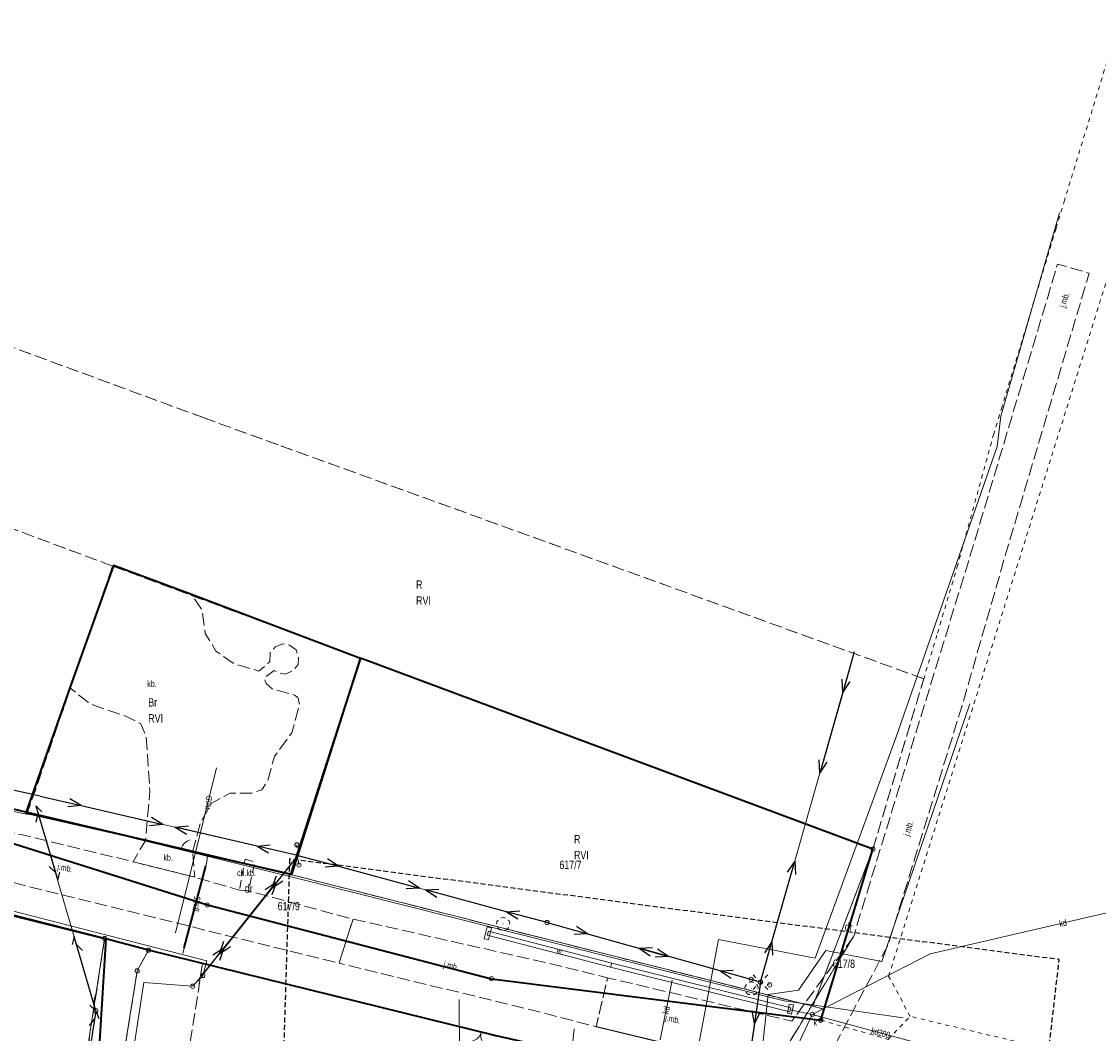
# Model space of a CAD drawing. Header units: metres. Extents: x 6590050 to 6616701, y 5542928 to 5566958.
# Tile 38 of 48: x 6598687 to 6598816, y 5546948 to 5547069. Entities that reach past the tile are written whole.
import ezdxf
from ezdxf.enums import TextEntityAlignment as Align

# ---------------------------------------------------------------- set-up
doc = ezdxf.new("R2010")
doc.units = ezdxf.units.M
doc.header["$MEASUREMENT"] = 0
for name, pattern in [('1.0_0.5', [1.5, 1, -0.5]), ('1.5_0.5', [2, 1.5, -0.5]), ('2', [0.9, 0.6, -0.3]), ('219-500', [0]), ('egba01_500', [0]), ('egkk-500', [2, 1.5, -0.5]), ('egug-500', [1, 0.5, -0.5]), ('otob_500', [0]), ('otof_500', [0]), ('suep_nn_500', [0]), ('supp_500', [1, 0.5, -0.5]), ('sutp_500', [0])]:
    doc.linetypes.add(name, pattern=pattern)
doc.layers.get('0').update_dxf_attribs({"color": 2, "linetype": 'CONTINUOUS', "lineweight": 5})
for name, color, linetype in [('202-punkt graniczny', 7, 'CONTINUOUS'), ('203-punkt graniczny', 7, 'CONTINUOUS'), ('209-oznaczenie konturu klasyfikacyjnego', 7, 'CONTINUOUS'), ('210-oznaczenie konturu użytku gruntowego', 7, 'CONTINUOUS'), ('211-numer działki ewidencyjnej', 7, 'CONTINUOUS'), ('217-kontur klasyfikacyjny', 7, 'CONTINUOUS'), ('218-kontur użytku gruntowego', 7, 'CONTINUOUS'), ('219-działka ewidencyjna', 7, 'CONTINUOUS'), ('brama', 7, 'CONTINUOUS'), ('chodnik', 7, 'CONTINUOUS'), ('chodnik-Atr17', 7, 'CONTINUOUS'), ('drzewo liściaste', 7, 'CONTINUOUS'), ('furtka', 7, 'CONTINUOUS'), ('Granica arkusza mapy', 7, 'CONTINUOUS'), ('jezdnia', 7, 'CONTINUOUS'), ('jezdnia-Atr17', 7, 'CONTINUOUS'), ('krawężnik', 7, 'CONTINUOUS'), ('latarnia', 7, 'CONTINUOUS'), ('obszar utwardzony', 7, 'CONTINUOUS'), ('obszar utwardzony-Atr17', 7, 'CONTINUOUS'), ('obudowa ochronna przewodu', 7, 'CONTINUOUS'), ('ogrodzenie trwałe', 7, 'CONTINUOUS'), ('przewód elektroenergetyczny niskiego napięcia', 7, 'CONTINUOUS'), ('przewód elektroenergetyczny podziemny', 7, 'CONTINUOUS'), ('przewód gazowy', 7, 'CONTINUOUS'), ('przewód gazowy-Atr1', 7, 'CONTINUOUS'), ('przewód kanalizacyjny', 7, 'CONTINUOUS'), ('przewód kanalizacyjny-Atr1', 7, 'CONTINUOUS'), ('przewód telekomunikacyjny napowietrzny', 7, 'CONTINUOUS'), ('przewód telekomunikacyjny podziemny', 7, 'CONTINUOUS'), ('przewód wodociągowy', 7, 'CONTINUOUS'), ('przewód wodociągowy-Atr1', 7, 'CONTINUOUS'), ('rów przydrożny (linia)', 7, 'CONTINUOUS'), ('rów przydrożny (linia)-Atr17', 7, 'CONTINUOUS'), ('studnia kanalizacyjna', 7, 'CONTINUOUS'), ('studnia kanalizacyjna-Atr17', 7, 'CONTINUOUS'), ('słup przewodów napowietrznych', 7, 'CONTINUOUS'), ('Zakres', 7, 'CONTINUOUS'), ('ściana oporowa (linia)', 7, 'CONTINUOUS')]:
    doc.layers.add(name, color=color, linetype=linetype)
doc.styles.get("Standard").update_dxf_attribs({"font": 'Working1250', "width": 0.75})
doc.linetypes.add('902-500', pattern='A,3.75,0,[1,ksztalty.shx,S=0.5,R=0,X=0,Y=0],3.75', length=7.5)
doc.linetypes.add('otdn_500_short', pattern='A,2.5,0,[21,ksztalty.shx,S=0.5,R=0,X=-1,Y=0],0.5', length=3)

# ---------------------------------------------------------------- blocks, each defined once
blk = doc.blocks.new('203')
at = {"linetype": 'Continuous', "lineweight": 0}
h = blk.add_hatch(color=0, dxfattribs=at)
edge = h.paths.add_edge_path()
edge.add_arc((0, 0), 0.045, 0, 360)
blk = doc.blocks.new('202')
at = {"color": 0, "linetype": 'Continuous', "lineweight": 0}
blk.add_circle((0, 0), 0.25, dxfattribs=at)
blk = doc.blocks.new('OP021')
at = {"linetype": 'Continuous', "lineweight": 13}
h = blk.add_hatch(color=0, dxfattribs=at)
edge = h.paths.add_edge_path()
edge.add_arc((0, 0), 0.05, 0, 360)
at = {"color": 0, "linetype": 'Continuous', "lineweight": 13}
for centre, start, end in [((-0.38, 0.124), 121.308, 202.548), ((0, 0.4), 49.272, 130.728), ((0.38, 0.124), 337.452, 58.692), ((-0.235, -0.324), 193.221, 274.871), ((0.235, -0.324), 265.129, 346.779)]:
    blk.add_arc(centre, 0.4, start, end, dxfattribs=at)
blk = doc.blocks.new('US15')
at = {"color": 0, "linetype": 'Continuous', "lineweight": 13}
blk.add_circle((0, 0), 0.25, dxfattribs=at)
blk = doc.blocks.new('SM01')
at = {"color": 0, "linetype": 'Continuous', "lineweight": 13}
for p, q in [((-0.53, 0.531), (-0.883, 0.884)), ((0.531, 0.531), (0.884, 0.884)), ((-0.53, -0.53), (-0.883, -0.883)), ((0.531, -0.53), (0.884, -0.883))]:
    blk.add_line(p, q, dxfattribs=at)
blk.add_circle((0, 0), 0.25, dxfattribs=at)
blk = doc.blocks.new('OK02')
at = {"color": 0, "linetype": 'Continuous', "lineweight": 0}
for centre, start, end in [((-1.5, 0), 0, 60), ((1.5, 0), 120, 180)]:
    blk.add_arc(centre, 1.5, start, end, dxfattribs=at)
blk = doc.blocks.new('SM05')
at = {"color": 0, "linetype": 'Continuous', "lineweight": 13}
blk.add_circle((0, 0), 0.25, dxfattribs=at)
blk = doc.blocks.new('SUEP1')
at = {"color": 0, "linetype": 'Continuous'}
for p, q in [((0, 0), (5, 0)), ((5, 0), (3.5, 0.5)), ((5, 0), (3.5, -0.5)), ((5, 0), (15, 0)), ((15, 0), (13.5, 0.5)), ((15, 0), (13.5, -0.5))]:
    blk.add_line(p, q, dxfattribs=at)
blk = doc.blocks.new('SUTP')
at = {"color": 0, "linetype": 'Continuous'}
for p, q in [((0, 0), (0.866, 0.5)), ((0, 0), (9.232, 0)), ((1.866, -0.5), (1, 0)), ((7.366, -0.5), (8.232, 0)), ((9.232, 0), (8.366, 0.5))]:
    blk.add_line(p, q, dxfattribs=at)
blk = doc.blocks.new('OK04')
at = {"color": 0, "linetype": 'Continuous', "lineweight": 0}
blk.add_arc((1.5, 0.001), 1.5, 120, 180, dxfattribs=at)

msp = doc.modelspace()

# ---------------------------------------------------------------- linework, layer by layer
at = {"layer": '217-kontur klasyfikacyjny', "color": 92, "linetype": 'egkk-500', "lineweight": 18, "flags": 128}
for points in [[(6598709.05, 5547021.52), (6598683.05, 5547031.11)], [(6598717.87, 5547018.32), (6598709.05, 5547021.52)], [(6598794.81, 5546990.43), (6598717.87, 5547018.32)], [(6598698.13, 5547003.87), (6598670.91, 5547014.02)], [(6598698.13, 5547003.87), (6598688.01, 5546974.48)], [(6598727.67, 5546992.87), (6598698.13, 5547003.87)], [(6598719.34, 5546967.09), (6598727.67, 5546992.87)], [(6598727.67, 5546992.87), (6598788.76, 5546970.11)], [(6598788.76, 5546970.11), (6598794.81, 5546990.43)], [(6598652.76, 5546982.79), (6598688.01, 5546974.48)], [(6598688.01, 5546974.48), (6598719.34, 5546967.09)], [(6598781.58, 5546951.38), (6598788.76, 5546970.11)], [(6598697.19, 5546959.46), (6598666.86, 5546967.19)], [(6598719.34, 5546967.09), (6598781.58, 5546951.38)], [(6598693.61, 5546936.29), (6598697.19, 5546959.46)], [(6598702.41, 5546958.08), (6598697.19, 5546959.46)], [(6598701.06, 5546955.6), (6598702.41, 5546958.08)], [(6598708.86, 5546956.49), (6598702.41, 5546958.08)], [(6598708.86, 5546956.49), (6598701, 5546906.02)], [(6598723.94, 5546952.76), (6598708.86, 5546956.49)], [(6598693.28, 5546907.14), (6598701.06, 5546955.6)], [(6598743.85, 5546947.84), (6598723.94, 5546952.76)]]:
    msp.add_lwpolyline(points, dxfattribs=at)
at = {"layer": '218-kontur użytku gruntowego', "color": 3, "linetype": 'egug-500', "lineweight": 18, "flags": 128}
for points in [[(6598818.12, 5547068.78), (6598811.6, 5547047.48)], [(6598811.6, 5547047.48), (6598810.59, 5547044.12)], [(6598810.59, 5547044.12), (6598804.15, 5547022.87)], [(6598790.63, 5546954.99), (6598816.74, 5547038.3)], [(6598709.05, 5547021.52), (6598683.05, 5547031.11)], [(6598804.15, 5547022.87), (6598803.16, 5547019.62)], [(6598717.87, 5547018.32), (6598709.05, 5547021.52)], [(6598803.16, 5547019.62), (6598798.87, 5547004.03)], [(6598794.81, 5546990.43), (6598717.87, 5547018.32)], [(6598698.13, 5547003.87), (6598670.91, 5547014.02)], [(6598698.13, 5547003.87), (6598688.01, 5546974.48)], [(6598727.67, 5546992.87), (6598698.13, 5547003.87)], [(6598798.87, 5547004.03), (6598796.39, 5546995.62)], [(6598796.39, 5546995.62), (6598794.81, 5546990.43)], [(6598719.34, 5546967.09), (6598727.67, 5546992.87)], [(6598727.67, 5546992.87), (6598788.76, 5546970.11)], [(6598788.76, 5546970.11), (6598794.81, 5546990.43)], [(6598652.76, 5546982.79), (6598688.01, 5546974.48)], [(6598652.08, 5546981.59), (6598709.43, 5546963.46)], [(6598688.01, 5546974.48), (6598719.34, 5546967.09)], [(6598781.58, 5546951.38), (6598788.76, 5546970.11)], [(6598782.93, 5546951.04), (6598788.76, 5546970.11)], [(6598697.19, 5546959.46), (6598666.86, 5546967.19)], [(6598719.34, 5546967.09), (6598781.58, 5546951.38)], [(6598709.43, 5546963.46), (6598743.31, 5546954.67)], [(6598693.61, 5546936.29), (6598697.19, 5546959.46)], [(6598702.41, 5546958.08), (6598697.19, 5546959.46)], [(6598701.06, 5546955.6), (6598702.41, 5546958.08)], [(6598708.86, 5546956.49), (6598702.41, 5546958.08)], [(6598708.86, 5546956.49), (6598701, 5546906.02)], [(6598723.94, 5546952.76), (6598708.86, 5546956.49)], [(6598693.28, 5546907.14), (6598701.06, 5546955.6)], [(6598743.31, 5546954.67), (6598782.54, 5546949.73)], [(6598793.21, 5546950.17), (6598790.63, 5546954.99)], [(6598743.85, 5546947.84), (6598723.94, 5546952.76)], [(6598782.93, 5546951.04), (6598781.58, 5546951.38)], [(6598782.54, 5546949.73), (6598782.93, 5546951.04)], [(6598790.58, 5546947.44), (6598793.21, 5546950.17)], [(6598886.41, 5546928.1), (6598793.21, 5546950.17)], [(6598782.54, 5546949.73), (6598790.58, 5546947.44)]]:
    msp.add_lwpolyline(points, dxfattribs=at)
at = {"layer": '219-działka ewidencyjna', "color": 7, "linetype": '219-500', "lineweight": 18, "flags": 128}
for points in [[(6598719.34, 5546967.09), (6598727.67, 5546992.87)], [(6598788.76, 5546970.11), (6598727.67, 5546992.87)], [(6598688.01, 5546974.48), (6598652.76, 5546982.79)], [(6598709.43, 5546963.46), (6598652.08, 5546981.59)], [(6598688.01, 5546974.48), (6598719.34, 5546967.09)], [(6598788.76, 5546970.11), (6598781.58, 5546951.38)], [(6598788.76, 5546970.11), (6598782.93, 5546951.04)], [(6598666.86, 5546967.19), (6598697.19, 5546959.46)], [(6598719.34, 5546967.09), (6598781.58, 5546951.38)], [(6598709.43, 5546963.46), (6598743.31, 5546954.67)], [(6598693.01, 5546932.44), (6598697.19, 5546959.46)], [(6598702.41, 5546958.08), (6598697.19, 5546959.46)], [(6598701.06, 5546955.6), (6598702.41, 5546958.08)], [(6598743.85, 5546947.84), (6598702.41, 5546958.08)], [(6598701.06, 5546955.6), (6598693.28, 5546907.14)], [(6598782.54, 5546949.73), (6598743.31, 5546954.67)], [(6598782.93, 5546951.04), (6598781.58, 5546951.38)], [(6598782.54, 5546949.73), (6598782.93, 5546951.04)]]:
    msp.add_lwpolyline(points, dxfattribs=at)
at = {"layer": 'brama', "color": 7, "linetype": 'otob_500', "lineweight": 18, "flags": 128}
msp.add_lwpolyline([(6598743.84, 5546947.77), (6598740.32, 5546948.77)], dxfattribs=at)
at = {"layer": 'chodnik', "color": 7, "linetype": '1.0_0.5', "lineweight": 18, "flags": 128}
msp.add_lwpolyline([(6598713.93, 5546968.93), (6598715.07, 5546968.58), (6598714.33, 5546965.13), (6598713.25, 5546965.24)], close=True, dxfattribs=at)
at = {"layer": 'furtka', "color": 7, "linetype": 'otof_500', "lineweight": 18, "flags": 128}
msp.add_lwpolyline([(6598706.33, 5546970.16), (6598707.68, 5546969.81)], dxfattribs=at)
at = {"layer": 'Granica arkusza mapy', "color": 94, "linetype": 'egba01_500', "lineweight": 35, "flags": 128}
for points in [[(6598402.93, 5546771.26), (6598402.84, 5546752.33), (6598403.44, 5546744.93), (6598408.45, 5546745), (6598413.22, 5546745.06), (6598419.79, 5546745.15), (6598425.35, 5546745.23), (6598425.3, 5546747.21), (6598436.6, 5546748.43), (6598448.95, 5546750.64), (6598448.82, 5546748.78), (6598484.58, 5546744.73), (6598484.65, 5546739.99), (6598503.16, 5546738.69), (6598556.26, 5546737.41), (6598559.51, 5546737.33), (6598580.22, 5546736.87), (6598619.46, 5546728.09), (6598625.21, 5546726.28), (6598631.8, 5546723.19), (6598657.76, 5546711.28), (6598659.55, 5546710.22), (6598660.11, 5546709.71), (6598663.17, 5546706.96), (6598665.59, 5546703.83), (6598673.26, 5546700.21), (6598673.4, 5546700.14), (6598686.51, 5546692.58), (6598686.67, 5546692.47), (6598699.74, 5546683.89), (6598700.06, 5546681.29), (6598704.45, 5546675.03), (6598709.9, 5546667.04), (6598713.49, 5546663.49), (6598715.81, 5546662.32), (6598721.06, 5546661.97), (6598723.54, 5546662.5), (6598725.76, 5546656.88), (6598728.93, 5546655.42), (6598735.15, 5546655.33), (6598735.28, 5546648.97), (6598738.06, 5546612.75), (6598749.82, 5546581.81), (6598768.84, 5546553.14), (6598774.93, 5546535.66), (6598777.86, 5546520.25), (6598782.3, 5546521.27), (6598782.13, 5546522.43), (6598785.21, 5546523.35), (6598800.17, 5546522.43), (6598814.13, 5546519.78), (6598827.5, 5546517.2), (6598842.07, 5546514.97), (6598856.81, 5546513.4), (6598871.66, 5546512.04), (6598881.55, 5546511.14), (6598884.89, 5546509.45), (6598886.17, 5546508.8), (6598897.83, 5546501.54), (6598935.76, 5546845.75), (6598942.54, 5546901.07), (6598928.23, 5546904.71), (6598914.25, 5546908.39), (6598900.67, 5546911.81), (6598886.64, 5546915.27), (6598873.71, 5546918.44), (6598857.91, 5546922.31), (6598843.28, 5546925.78), (6598830.25, 5546928.98), (6598829.98, 5546927.77), (6598825.5, 5546928.77), (6598789.39, 5546937.46), (6598780.26, 5546939.97), (6598774, 5546940.85), (6598760.25, 5546944.16), (6598743.85, 5546947.84), (6598702.41, 5546958.08), (6598697.19, 5546959.46), (6598666.86, 5546967.19), (6598662.71, 5546968.35), (6598640.32, 5546974.04), (6598621.95, 5546979.01), (6598597.57, 5546984.93), (6598590.54, 5546986.88), (6598574.7, 5546990.88), (6598572.09, 5546991.36), (6598569.57, 5546992.19), (6598569.66, 5546993.64), (6598554.59, 5546999.3), (6598553.92, 5546995.76), (6598541.29, 5546917.71), (6598526.98, 5546918.86), (6598523.6, 5546919.2), (6598516.7, 5546873.63), (6598511.31, 5546837.53), (6598504.48, 5546838.47), (6598491.87, 5546840.2), (6598488.04, 5546840.83), (6598467.08, 5546839.42), (6598477.79, 5546903.86), (6598479.83, 5546916.56), (6598459.77, 5546920.11), (6598457.33, 5546907.05), (6598448.92, 5546871.64), (6598439.59, 5546873.32), (6598451.86, 5546925.53), (6598454.44, 5546936.54), (6598446.75, 5546937.72), (6598449.23, 5546949.01), (6598436.94, 5546951.46), (6598421.84, 5546876.29), (6598409.98, 5546878.19), (6598403.26, 5546836.82), (6598403.04, 5546793.2), (6598403, 5546785.03), (6598402.97, 5546778.61)], [(6598652.76, 5546982.79), (6598652.08, 5546981.59), (6598709.43, 5546963.46), (6598743.31, 5546954.67), (6598782.54, 5546949.73), (6598782.93, 5546951.04), (6598788.76, 5546970.11), (6598727.67, 5546992.87), (6598719.34, 5546967.09), (6598688.01, 5546974.48)]]:
    msp.add_lwpolyline(points, close=True, dxfattribs=at)
at = {"layer": 'jezdnia', "color": 7, "linetype": '1.5_0.5', "lineweight": 18, "flags": 128}
for points in [[(6598774.72, 5546940.36), (6598786.43, 5546959.65), (6598795.56, 5546989.46), (6598797.1, 5546994.48), (6598800.71, 5547006.27), (6598803.45, 5547015.41), (6598803.82, 5547016.67), (6598807.93, 5547030.4), (6598810.77, 5547039.87), (6598814.54, 5547038.79), (6598804.61, 5547005.39), (6598799.36, 5546987.13), (6598790.54, 5546958.65), (6598780.91, 5546940.5), (6598780.2, 5546939.17)], [(6598713.25, 5546965.24), (6598714.33, 5546965.13), (6598726.8, 5546961.77), (6598725.13, 5546956.52), (6598714.02, 5546959.27), (6598688.19, 5546965.63), (6598685.13, 5546966.48), (6598676.94, 5546968.41), (6598677.84, 5546973.89), (6598687.39, 5546971.82), (6598700.57, 5546968.62), (6598707.92, 5546966.78)], [(6598726.8, 5546961.77), (6598750.4, 5546956.45), (6598757.13, 5546954.78), (6598755.76, 5546948.94), (6598749.46, 5546950.6), (6598725.13, 5546956.52)], [(6598771.7, 5546944.92), (6598769.78, 5546945.57), (6598755.76, 5546948.94), (6598757.13, 5546954.78), (6598779.09, 5546949.61), (6598786.43, 5546959.65), (6598774.72, 5546940.36), (6598774.47, 5546942.22), (6598774.35, 5546942.5), (6598774.23, 5546942.74), (6598774.09, 5546942.98), (6598773.88, 5546943.29), (6598773.76, 5546943.45), (6598773.58, 5546943.67), (6598773.38, 5546943.87), (6598773.17, 5546944.06), (6598772.95, 5546944.24), (6598772.72, 5546944.41), (6598772.47, 5546944.56), (6598772.22, 5546944.7), (6598771.99, 5546944.81)]]:
    msp.add_lwpolyline(points, close=True, dxfattribs=at)
at = {"layer": 'krawężnik', "color": 7, "linetype": 'Continuous', "lineweight": 25, "flags": 128}
msp.add_lwpolyline([(6598774.72, 5546940.36), (6598774.47, 5546942.22), (6598774.35, 5546942.5), (6598774.23, 5546942.74), (6598774.09, 5546942.98), (6598773.88, 5546943.29), (6598773.76, 5546943.45), (6598773.58, 5546943.67), (6598773.38, 5546943.87), (6598773.17, 5546944.06), (6598772.95, 5546944.24), (6598772.72, 5546944.41), (6598772.47, 5546944.56), (6598772.22, 5546944.7), (6598771.99, 5546944.81), (6598771.7, 5546944.92), (6598769.78, 5546945.57), (6598755.76, 5546948.94)], dxfattribs=at)
at = {"layer": 'obszar utwardzony', "color": 7, "linetype": '1.5_0.5', "lineweight": 18, "flags": 128}
for points in [[(6598693.05, 5546989.35), (6598698.23, 5547003.92), (6598707.53, 5547000.48), (6598708.79, 5546998.65), (6598709.19, 5546995.84), (6598710.46, 5546993.73), (6598712.51, 5546992.28), (6598715.58, 5546991.33), (6598716.87, 5546992.46), (6598716.92, 5546993.54), (6598717.53, 5546994.24), (6598718.44, 5546994.59), (6598719.23, 5546994.44), (6598720, 5546993.89), (6598720.31, 5546992.93), (6598720.26, 5546992.11), (6598719.65, 5546991.4), (6598718.71, 5546990.96), (6598718.02, 5546991.1), (6598717.39, 5546991.42), (6598716.19, 5546990.49), (6598716.46, 5546989.85), (6598717.17, 5546989.23), (6598719.83, 5546988.48), (6598720.2, 5546988.18), (6598720.43, 5546987.42), (6598719.5, 5546984), (6598717.44, 5546981.16), (6598716.59, 5546978.2), (6598715.91, 5546977.19), (6598714.7, 5546976.78), (6598712.17, 5546976.77), (6598709.93, 5546975.61), (6598708.64, 5546973.36), (6598707.68, 5546969.81), (6598706.33, 5546970.16), (6598702.08, 5546971.18), (6598702.58, 5546977.07), (6598702.15, 5546983.5), (6598701.52, 5546985.04), (6598699.78, 5546985.94), (6598695.52, 5546987.4)], [(6598702.08, 5546971.18), (6598706.33, 5546970.16), (6598707.68, 5546969.81), (6598707.92, 5546966.78), (6598700.57, 5546968.62)]]:
    msp.add_lwpolyline(points, close=True, dxfattribs=at)
at = {"layer": 'obudowa ochronna przewodu', "color": 7, "linetype": 'Continuous', "lineweight": 35, "flags": 128}
msp.add_lwpolyline([(6598706.67, 5546958.36), (6598709.25, 5546968.09)], dxfattribs=at)
at = {"layer": 'ogrodzenie trwałe', "color": 7, "linetype": '902-500', "lineweight": 35, "flags": 128}
for points in [[(6598719.5, 5546967.09), (6598727.67, 5546992.84), (6598707.53, 5547000.48), (6598698.23, 5547003.92), (6598693.05, 5546989.35)], [(6598693.05, 5546989.35), (6598687.79, 5546974.46), (6598702.08, 5546971.18)], [(6598719.5, 5546967.09), (6598707.68, 5546969.81)], [(6598684.95, 5546962.53), (6598697.32, 5546959.44)], [(6598697.32, 5546959.44), (6598695.16, 5546924.03)]]:
    msp.add_lwpolyline(points, dxfattribs=at)
at = {"layer": 'przewód elektroenergetyczny niskiego napięcia', "color": 1, "linetype": 'suep_nn_500', "lineweight": 18, "flags": 128}
for points in [[(6598786.52, 5546993.62), (6598775.35, 5546954.26)], [(6598657.86, 5546983.44), (6598689.5, 5546976.42)], [(6598689.5, 5546976.42), (6598720.23, 5546969.37)], [(6598720.23, 5546969.37), (6598689.5, 5546976.42)], [(6598708.29, 5546954.42), (6598720.23, 5546969.37)], [(6598749.93, 5546961.36), (6598720.23, 5546969.37)], [(6598720.23, 5546969.37), (6598749.93, 5546961.36)], [(6598775.35, 5546954.26), (6598749.93, 5546961.36)], [(6598775.35, 5546954.26), (6598772.12, 5546932.1)]]:
    msp.add_lwpolyline(points, dxfattribs=at)
at = {"layer": 'przewód elektroenergetyczny podziemny', "color": 1, "linetype": 'Continuous', "lineweight": 18, "flags": 128}
for points in [[(6598775.54, 5546946.16), (6598776.28, 5546952.77), (6598779.87, 5546953.3), (6598783.13, 5546958.02), (6598789.81, 5546956.74), (6598800.3, 5546987.42)], [(6598709.37, 5546956.79), (6598652.39, 5546971.41), (6598646.94, 5546953.21)], [(6598709.37, 5546956.79), (6598708.9, 5546955.06), (6598708.29, 5546954.42)], [(6598694.19, 5546906.46), (6598697.78, 5546927.52), (6598701.86, 5546954.22), (6598707.68, 5546953.77), (6598708.29, 5546954.42)]]:
    msp.add_lwpolyline(points, dxfattribs=at)
at = {"layer": 'przewód gazowy', "color": 52, "linetype": 'Continuous', "lineweight": 18, "flags": 128}
msp.add_lwpolyline([(6598706.51, 5546957.67), (6598706.67, 5546958.36), (6598709.25, 5546968.09), (6598709.39, 5546968.87), (6598709.4, 5546969.46)], dxfattribs=at)
at = {"layer": 'przewód kanalizacyjny', "color": 34, "linetype": 'Continuous', "lineweight": 18, "flags": 128}
for points in [[(6598685.58, 5546640.11), (6598688.93, 5546639.86), (6598710.36, 5546652.43), (6598711.02, 5546647.7), (6598722.28, 5546642.67), (6598745.55, 5546666.73), (6598749.44, 5546706.35), (6598752.53, 5546745.54), (6598755.48, 5546784.23), (6598760.19, 5546822.73), (6598765.45, 5546861.29), (6598770.74, 5546897.08), (6598777, 5546940.71), (6598781.53, 5546950.42), (6598795.57, 5546957.62), (6598838.22, 5546967.52), (6598839.26, 5546970.52)], [(6598763.39, 5546947.38), (6598764.83, 5546954.48)], [(6598778.91, 5546950.97), (6598781.53, 5546950.42)], [(6598781.53, 5546950.42), (6598794.3, 5546946.96)]]:
    msp.add_lwpolyline(points, dxfattribs=at)
at = {"layer": 'przewód telekomunikacyjny napowietrzny', "color": 30, "linetype": 'sutp_500', "lineweight": 18, "flags": 128}
for points in [[(6598689, 5546975.27), (6598696.15, 5546950.84)], [(6598696.15, 5546950.84), (6598690.96, 5546917.66)]]:
    msp.add_lwpolyline(points, dxfattribs=at)
at = {"layer": 'przewód telekomunikacyjny podziemny', "color": 30, "linetype": 'Continuous', "lineweight": 18, "flags": 128}
msp.add_lwpolyline([(6598792.38, 5546950.02), (6598778.2, 5546952.02), (6598719.26, 5546966.84), (6598689.79, 5546974.07), (6598687.86, 5546974.3), (6598675.33, 5546976.96), (6598656.95, 5546981.74)], dxfattribs=at)
at = {"layer": 'przewód wodociągowy', "color": 5, "linetype": 'Continuous', "lineweight": 18, "flags": 128}
for points in [[(6598768.5, 5546944.88), (6598767.75, 5546945.38), (6598770.34, 5546959.35), (6598781.88, 5546957.13), (6598791.48, 5546983.39), (6598803.55, 5547018.13), (6598804.01, 5547021.75), (6598810.98, 5547045.97)], [(6598705.65, 5546960.13), (6598710.53, 5546979.8)], [(6598739.44, 5546952.21), (6598739.53, 5546939.62), (6598737.57, 5546939.62)], [(6598753.16, 5546948.7), (6598750.97, 5546929.02)]]:
    msp.add_lwpolyline(points, dxfattribs=at)
at = {"layer": 'rów przydrożny (linia)', "color": 0, "linetype": 'CONTINUOUS', "lineweight": 18}
for p, q in [((6598742.923, 5546960.342), (6598742.86, 5546960.1)), ((6598757.623, 5546956.532), (6598742.923, 5546960.342)), ((6598742.797, 5546959.858), (6598742.86, 5546960.1)), ((6598757.497, 5546956.048), (6598742.797, 5546959.858)), ((6598757.621, 5546956.533), (6598757.56, 5546956.29)), ((6598757.623, 5546956.532), (6598757.56, 5546956.29)), ((6598757.621, 5546956.533), (6598778.971, 5546951.213)), ((6598757.497, 5546956.048), (6598757.56, 5546956.29)), ((6598757.499, 5546956.047), (6598757.56, 5546956.29)), ((6598757.499, 5546956.047), (6598778.849, 5546950.727)), ((6598778.971, 5546951.213), (6598778.91, 5546950.97)), ((6598778.849, 5546950.727), (6598778.91, 5546950.97))]:
    msp.add_line(p, q, dxfattribs=at)
at = {"layer": 'słup przewodów napowietrznych', "color": 7, "linetype": 'supp_500', "lineweight": 18, "flags": 128}
for points in [[(6598720.35, 5546968.23), (6598720.1, 5546970.63)], [(6598708.9, 5546955.06), (6598707.68, 5546953.77)], [(6598774.24, 5546954.59), (6598776.45, 5546953.93)]]:
    msp.add_lwpolyline(points, dxfattribs=at)
at = {"layer": 'Zakres', "color": 5, "linetype": '2', "lineweight": 25, "flags": 128}
msp.add_lwpolyline([(6598719.23, 5546968.95), (6598708.65, 5546628.87), (6598772.86, 5546625.34), (6598810.96, 5546956.95)], close=True, dxfattribs=at)
at = {"layer": 'ściana oporowa (linia)', "color": 0, "lineweight": 18}
for p, q in [((6598742.438, 5546959.442), (6598742.798, 5546960.842)), ((6598742.798, 5546960.842), (6598743.04, 5546960.78)), ((6598742.438, 5546959.442), (6598742.68, 5546959.38)), ((6598778.565, 5546950.562), (6598778.795, 5546951.652)), ((6598778.795, 5546951.652), (6598779.04, 5546951.6)), ((6598778.565, 5546950.562), (6598778.81, 5546950.51))]:
    msp.add_line(p, q, dxfattribs=at)
at = {"layer": 'ściana oporowa (linia)', "color": 0, "linetype": 'otdn_500_short', "lineweight": 18}
for p, q in [((6598742.922, 5546959.318), (6598743.282, 5546960.718)), ((6598743.282, 5546960.718), (6598743.04, 5546960.78)), ((6598742.922, 5546959.318), (6598742.68, 5546959.38)), ((6598779.285, 5546951.548), (6598779.04, 5546951.6)), ((6598779.055, 5546950.458), (6598779.285, 5546951.548)), ((6598779.055, 5546950.458), (6598778.81, 5546950.51))]:
    msp.add_line(p, q, dxfattribs=at)

# ---------------------------------------------------------------- block references
at = {"layer": '202-punkt graniczny', "color": 7, "linetype": 'Continuous', "lineweight": 18}
for p in [(6598788.76, 5546970.11), (6598709.43, 5546963.46), (6598697.19, 5546959.46), (6598702.41, 5546958.08), (6598701.06, 5546955.6), (6598743.31, 5546954.67), (6598782.54, 5546949.73)]:
    msp.add_blockref('202', p, dxfattribs=at)
at = {"layer": '203-punkt graniczny', "color": 7, "linetype": 'Continuous', "lineweight": 18}
for p in [(6598727.67, 5546992.87), (6598688.01, 5546974.48), (6598719.34, 5546967.09), (6598781.58, 5546951.38), (6598782.93, 5546951.04)]:
    msp.add_blockref('203', p, dxfattribs=at)
at = {"layer": 'brama', "color": 7, "linetype": 'Continuous', "lineweight": 18, "rotation": 164.141}
msp.add_blockref('OK02', (6598742.08, 5546948.27), dxfattribs=at)
at = {"layer": 'drzewo liściaste', "color": 94, "linetype": 'Continuous', "lineweight": 18}
for p in [(6598744.69, 5546961.19), (6598774.29, 5546953.5)]:
    msp.add_blockref('OP021', p, dxfattribs=at)
at = {"layer": 'furtka', "color": 7, "linetype": 'Continuous', "lineweight": 18, "rotation": 345.466}
msp.add_blockref('OK04', (6598706.33, 5546970.16), dxfattribs=at)
at = {"layer": 'latarnia', "color": 7, "linetype": 'Continuous', "lineweight": 18}
msp.add_blockref('SM01', (6598775.35, 5546954.26), dxfattribs=at)
at = {"layer": 'przewód elektroenergetyczny niskiego napięcia', "color": 1, "linetype": 'Continuous', "lineweight": 18}
for p, rotation in [((6598786.52, 5546993.62), 254.157), ((6598689.5, 5546976.42), 167.49), ((6598689.5, 5546976.42), 347.079), ((6598720.23, 5546969.37), 167.079), ((6598720.23, 5546969.37), 231.387), ((6598720.23, 5546969.37), 344.907), ((6598775.35, 5546954.26), 74.15700000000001), ((6598708.29, 5546954.42), 51.387), ((6598749.93, 5546961.36), 164.907), ((6598749.93, 5546961.36), 344.395), ((6598775.35, 5546954.26), 164.395), ((6598775.35, 5546954.26), 261.707)]:
    msp.add_blockref('SUEP1', p, dxfattribs=dict(at, rotation=rotation))
at = {"layer": 'przewód telekomunikacyjny napowietrzny', "color": 30, "linetype": 'Continuous', "lineweight": 18}
for p, rotation in [((6598689, 5546975.27), 286.313), ((6598696.15, 5546950.84), 106.313), ((6598696.15, 5546950.84), 261.11)]:
    msp.add_blockref('SUTP', p, dxfattribs=dict(at, rotation=rotation))
at = {"layer": 'studnia kanalizacyjna', "color": 34, "linetype": 'Continuous', "lineweight": 18}
msp.add_blockref('US15', (6598781.53, 5546950.42), dxfattribs=at)
at = {"layer": 'słup przewodów napowietrznych', "color": 7, "linetype": 'Continuous', "lineweight": 18}
for name, p in [('SM05', (6598720.1, 5546970.63)), ('SM05', (6598720.35, 5546968.23)), ('US15', (6598749.93, 5546961.36)), ('SM05', (6598708.9, 5546955.06)), ('SM05', (6598707.68, 5546953.77)), ('SM05', (6598774.24, 5546954.59)), ('SM05', (6598776.45, 5546953.93)), ('US15', (6598696.15, 5546950.84))]:
    msp.add_blockref(name, p, dxfattribs=at)

# ---------------------------------------------------------------- texts
at = {"layer": '209-oznaczenie konturu klasyfikacyjnego', "color": 92, "linetype": 'Continuous', "lineweight": 18, "width": 0.79}
for p in [(6598734.31, 5547000.25), (6598702.39, 5546986.21), (6598753.13, 5546969.91)]:
    msp.add_text('RVI', height=1, dxfattribs=at).set_placement(p, align=Align.TOP_LEFT)
at = {"layer": '210-oznaczenie konturu użytku gruntowego', "color": 3, "linetype": 'Continuous', "lineweight": 18, "width": 0.79}
for s, p in [('R', (6598734.31, 5547001.15)), ('Br', (6598702.39, 5546987.11)), ('R', (6598753.13, 5546970.81)), ('dr', (6598713.9, 5546964.92)), ('dr', (6598785.4, 5546960.34))]:
    msp.add_text(s, height=1, dxfattribs=at).set_placement(p)
at = {"layer": '211-numer działki ewidencyjnej', "color": 7, "linetype": 'Continuous', "lineweight": 18, "width": 0.79}
for s, p in [('617/7', (6598751.39, 5546967.74)), ('617/9', (6598717.81, 5546962.82)), ('617/8', (6598783.98, 5546955.95))]:
    msp.add_text(s, height=1, dxfattribs=at).set_placement(p)
at = {"layer": 'chodnik-Atr17', "color": 7, "width": 0.667}
msp.add_text('ch.kb.', height=0.75, dxfattribs=at).set_placement((6598712.98, 5546966.9))
at = {"layer": 'jezdnia-Atr17', "color": 7, "width": 0.667}
for rotation, p in [(73.442, (6598811.67, 5547034.62)), (72.793, (6598793.06, 5546971.61)), (-10.379, (6598691.51, 5546967.68)), (346.708, (6598737.54, 5546956.05)), (346.752, (6598763.95, 5546949.7))]:
    msp.add_text('j.mb.', height=0.75, rotation=rotation, dxfattribs=at).set_placement(p)
at = {"layer": 'obszar utwardzony-Atr17', "color": 7, "width": 0.667}
for p in [(6598702.28, 5546989.44), (6598704.2, 5546968.75)]:
    msp.add_text('kb.', height=0.75, dxfattribs=at).set_placement(p)
at = {"layer": 'przewód gazowy-Atr1', "color": 52, "width": 0.667}
msp.add_text('gs25', height=0.75, rotation=75.149, dxfattribs=at).set_placement((6598707.83, 5546962.74), align=Align.MIDDLE_LEFT)
at = {"layer": 'przewód kanalizacyjny-Atr1', "color": 34, "width": 0.667}
for s, rotation, p in [('kd', 13.068, (6598810.99, 5546961.2)), ('kd', 78.515, (6598764.03, 5546950.51)), ('kd200', 344.84, (6598788.58, 5546948.51))]:
    msp.add_text(s, height=0.75, rotation=rotation, dxfattribs=at).set_placement(p, align=Align.MIDDLE_LEFT)
at = {"layer": 'przewód wodociągowy-Atr1', "color": 5, "width": 0.667}
msp.add_text('woD', height=0.75, rotation=76.066, dxfattribs=at).set_placement((6598709.31, 5546974.88), align=Align.MIDDLE_LEFT)
at = {"layer": 'rów przydrożny (linia)-Atr17', "color": 7, "width": 0.667}
msp.add_text('w.', height=0.75, rotation=345.472, dxfattribs=at).set_placement((6598751.02, 5546957.7))
at = {"layer": 'studnia kanalizacyjna-Atr17', "color": 34, "width": 0.667}
msp.add_text('k', height=0.75, dxfattribs=at).set_placement((6598781.68, 5546949.08))

doc.saveas('drawing.dxf')
